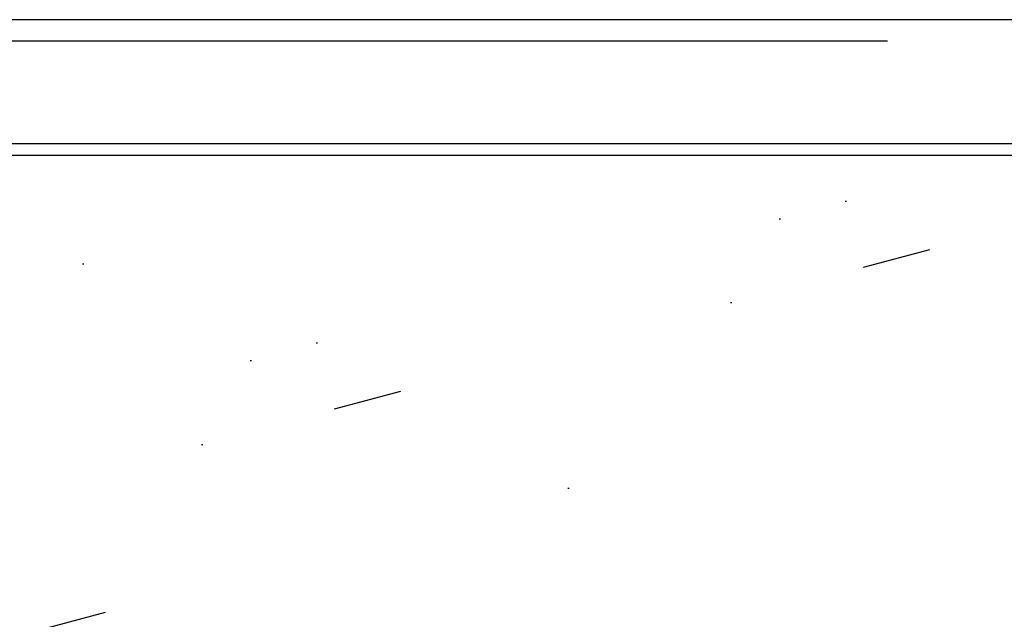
# Model space of a CAD drawing. Header units: millimetres. Extents: x 83969 to 163860, y -22594 to 4849.
# Tile 68 of 108: x 163436.43 to 163439.3, y -21347.99 to -21346.24. Entities that reach past the tile are written whole.
import ezdxf

# ---------------------------------------------------------------- set-up
doc = ezdxf.new("R2010")
doc.units = ezdxf.units.MM
doc.layers.get('0').update_dxf_attribs({"color": 251, "lineweight": 0})
doc.layers.add('! PT Opisy Legenda 2', color=7, linetype='Continuous')
doc.layers.add('! PT Teletechnika', color=3, linetype='Continuous')

# ---------------------------------------------------------------- blocks, each defined once
blk = doc.blocks.new('Panel QuickNet na 4 sloty_1U')
at = {"color": 0}
for p, q in [((13.41936640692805, 0.5745002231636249), (3.624347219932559, 0.5745002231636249)), ((2.222499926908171, 1.631873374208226e-07), (46.67249992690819, 1.631873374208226e-07))]:
    blk.add_line(p, q, dxfattribs=at)
blk = doc.blocks.new('FAP - 6xLC_poziom')
at = {"color": 0}
blk.add_line((9.933366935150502, -1.013171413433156e-08), (0.1383477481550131, -1.013171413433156e-08), dxfattribs=at)
blk = doc.blocks.new('Panel zaślepiający 2U')
h = blk.add_hatch()
h.set_pattern_fill('GROUT', color=256, scale=0.25, angle=15, style=0)
h.set_pattern_definition([(15, (-221.187624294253, -203.5279369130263), (-0.3507189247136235, 2.535626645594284), [0.3175, -2.2225]), (15, (-221.1274679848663, -202.5257175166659), (-0.6574003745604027, 2.453451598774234), [0, -2.54]), (15, (-221.8009871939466, -203.6922870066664), (0.2626439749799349, 2.699976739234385), [0, -2.54]), (15, (-222.2940374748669, -201.8521983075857), (1.796051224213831, 3.110851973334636), [0.635, -4.445]), (15, (-220.0430735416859, -202.8925552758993), (-0.6574003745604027, 2.453451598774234), [0, -2.54]), (15, (-220.5742613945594, -203.3635868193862), (-0.04403747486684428, 2.617801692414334), [0, -2.54]), (15, (-220.3497549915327, -202.9747303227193), (-0.6574003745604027, 2.453451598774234), [0, -2.54]), (15, (-221.9873560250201, -201.7700232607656), (-0.6574003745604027, 2.453451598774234), [0, -2.54])])
h.paths.add_polyline_path([(46.67249973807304, 6.476403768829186e-08), (48.89499973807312, 6.476403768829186e-08), (48.89499973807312, 4.445000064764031), (48.89500005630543, 8.889999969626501), (46.67250005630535, 8.889999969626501), (46.67250005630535, 8.578849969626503, -0.9999999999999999), (46.36135005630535, 8.578849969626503), (46.36135005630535, 8.802988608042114), (2.533650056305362, 8.802988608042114), (2.533650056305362, 8.578849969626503, -0.9999999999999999), (2.222500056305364, 8.578849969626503), (2.222500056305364, 8.889999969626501), (5.630533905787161e-08, 8.889999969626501), (5.630533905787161e-08, 4.444999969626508), (-2.619269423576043e-07, 6.476403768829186e-08), (2.222499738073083, 6.476403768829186e-08), (2.222499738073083, 0.3111500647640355, -0.9999999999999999), (2.53364973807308, 0.3111500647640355), (2.53364973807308, 0.03924461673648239), (46.36134973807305, 0.03924461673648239), (46.36134973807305, 0.3111500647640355, -0.9999999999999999), (46.67249973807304, 0.3111500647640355)])
blk.add_line((46.36135005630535, 8.802988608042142), (2.533650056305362, 8.802988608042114))

msp = doc.modelspace()

# ---------------------------------------------------------------- linework, layer by layer
at = {"layer": '! PT Teletechnika', "color": 4}
msp.add_line((163399.9536904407, -21346.30108213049), (163438.9631796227, -21346.30108213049), dxfattribs=at)

# ---------------------------------------------------------------- block references
at = {"layer": '! PT Opisy Legenda 2', "xscale": 0.6288110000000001, "yscale": 0.6288110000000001, "zscale": 0.6288110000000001}
for name, p in [('Panel QuickNet na 4 sloty_1U', (163433.5296105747, -21346.60113977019)), ('FAP - 6xLC_poziom', (163435.7215535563, -21346.23988770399)), ('Panel zaślepiający 2U', (163433.5187035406, -21352.17092112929))]:
    msp.add_blockref(name, p, dxfattribs=at)

doc.saveas('drawing.dxf')
